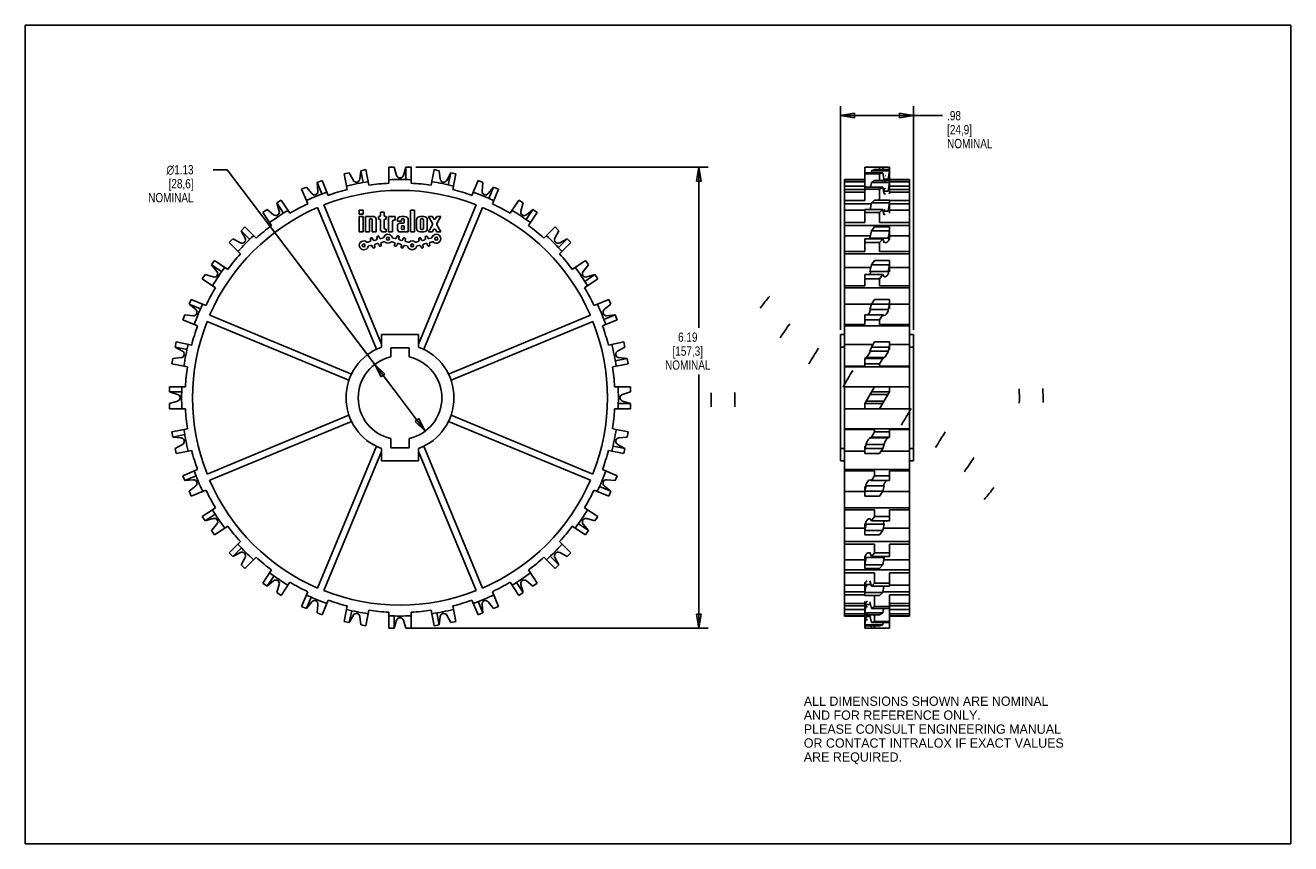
# Model space of a CAD drawing. Header units: inches. Extents: x 0 to 17, y 0 to 11.
import ezdxf

# ---------------------------------------------------------------- set-up
doc = ezdxf.new("R2010")
doc.units = ezdxf.units.IN
doc.header["$LTSCALE"] = 0.935
doc.header["$MEASUREMENT"] = 0
doc.layers.get('0').update_dxf_attribs({"linetype": 'CONTINUOUS'})
doc.layers.add('ALL_FEATURES', color=7, linetype='CONTINUOUS')
doc.layers.add('SURFACE', color=7, linetype='CONTINUOUS')
doc.styles.get("Standard").update_dxf_attribs({"font": 'txt', "width": 0.8})
doc.styles.add('TEXTSTYLE_1', font='gdt', dxfattribs={"width": 0.8})
doc.styles.add('TEXTSTYLE_2', font='bluprnt.ttf')
doc.dimstyles.new('DIMSTYLE_1', dxfattribs={"dimtxt": 0.125, "dimasz": 0.1875, "dimexe": 0.18, "dimexo": 0.0625, "dimgap": 0.09, "dimtad": 0, "dimtih": 1, "dimtoh": 1, "dimzin": 4, "dimdsep": 46, "dimtxsty": 'STANDARD', "dimblk": 'CLOSED', "dimblk1": 'CLOSED', "dimblk2": 'CLOSED', "dimcen": 0.09, "dimadec": 0, "dimazin": 0, "dimtp": 0.01, "dimtm": 0.01, "dimtfac": 1, "dimtofl": 0, "dimtmove": 0, "dimatfit": 3, "dimldrblk": 'CLOSED', "dimfxl": 1, "dimtolj": 1, "dimtzin": 4, "dimarcsym": 0})
doc.dimstyles.new('DIMSTYLE_2', dxfattribs={"dimtxt": 0.125, "dimasz": 0.1875, "dimexe": 0.18, "dimexo": 0.0625, "dimgap": 0.09, "dimtad": 0, "dimtih": 1, "dimtoh": 1, "dimzin": 4, "dimdsep": 46, "dimtxsty": 'STANDARD', "dimblk": 'CLOSED', "dimblk1": 'CLOSED', "dimblk2": 'CLOSED', "dimcen": 0.09, "dimadec": 0, "dimazin": 0, "dimtp": 0.01, "dimtm": 0.01, "dimtfac": 1, "dimtofl": 0, "dimtmove": 0, "dimatfit": 3, "dimldrblk": 'CLOSED', "dimfxl": 1, "dimtolj": 1, "dimtzin": 4, "dimarcsym": 0})

# ---------------------------------------------------------------- blocks, each defined once
blk = doc.blocks.new('_CLOSED')
at = {"color": 0, "linetype": 'BYBLOCK'}
for p, q in [((0, 0), (-1, 0.167)), ((-1, 0.167), (-1, -0.167)), ((-1, -0.167), (0, 0)), ((-1, 0), (0, 0))]:
    blk.add_line(p, q, dxfattribs=at)
blk = doc.blocks.new('*D0')
at = {"color": 3, "linetype": 'CONTINUOUS'}
for p, q in [((5.245, 9.091), (9.175, 9.091)), ((9.05, 9.091), (9.05, 6.933)), ((9.05, 2.897), (9.05, 6.308)), ((5.175, 2.897), (9.175, 2.897))]:
    blk.add_line(p, q, dxfattribs=at)
at = {"color": 3, "linetype": 'CONTINUOUS', "xscale": 0.1875, "yscale": 0.1875, "zscale": 0.1875}
for p, rotation in [((9.05, 9.091), 90), ((9.05, 2.897), 270)]:
    blk.add_blockref('_CLOSED', p, dxfattribs=dict(at, rotation=rotation))
at = {"color": 3, "linetype": 'CONTINUOUS', "insert": (8.9, 6.871), "char_height": 0.125, "width": 0.7, "attachment_point": 2, "line_spacing_factor": 0.9}
blk.add_mtext('6.19\\P[157,3]\\PNOMINAL', dxfattribs=at)
blk = doc.blocks.new('*D1')
at = {"color": 3, "linetype": 'CONTINUOUS'}
for p, q in [((10.953, 6.906), (10.953, 9.911)), ((11.933, 6.906), (11.933, 9.911)), ((10.953, 9.786), (11.443, 9.786)), ((11.933, 9.786), (11.443, 9.786)), ((11.443, 9.786), (12.321, 9.786))]:
    blk.add_line(p, q, dxfattribs=at)
at = {"color": 3, "linetype": 'CONTINUOUS', "xscale": 0.1875, "yscale": 0.1875, "zscale": 0.1875, "rotation": 180}
blk.add_blockref('_CLOSED', (10.953, 9.786), dxfattribs=at)
at = {"color": 3, "linetype": 'CONTINUOUS', "xscale": 0.1875, "yscale": 0.1875, "zscale": 0.1875}
blk.add_blockref('_CLOSED', (11.933, 9.786), dxfattribs=at)
at = {"color": 3, "linetype": 'CONTINUOUS', "insert": (12.384, 9.848), "char_height": 0.125, "width": 0.7, "attachment_point": 1, "line_spacing_factor": 0.9}
blk.add_mtext('.98\\P[24,9]\\PNOMINAL', dxfattribs=at)
blk = doc.blocks.new('*D2')
at = {"color": 3, "linetype": 'CONTINUOUS'}
for p, q in [((2.71, 9.058), (2.523, 9.058)), ((5.034, 5.994), (2.71, 9.058)), ((4.694, 6.442), (5.034, 5.994)), ((5.374, 5.546), (5.034, 5.994))]:
    blk.add_line(p, q, dxfattribs=at)
at = {"color": 3, "linetype": 'CONTINUOUS', "xscale": 0.1875, "yscale": 0.1875, "zscale": 0.1875}
for p, rotation in [((4.694, 6.442), 127.1773773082), ((5.374, 5.546), 307.1773773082)]:
    blk.add_blockref('_CLOSED', p, dxfattribs=dict(at, rotation=rotation))
at = {"color": 3, "linetype": 'CONTINUOUS', "insert": (2.26, 9.121), "char_height": 0.125, "width": 0.7, "attachment_point": 3, "line_spacing_factor": 0.9, "style": 'TEXTSTYLE_1'}
blk.add_mtext('{\\Fgdt;n}\\Ftxt;1.13\\P[28,6]\\PNOMINAL', dxfattribs=at)

msp = doc.modelspace()

# ---------------------------------------------------------------- linework, layer by layer
at = {"color": 7, "linetype": 'CONTINUOUS'}
for p, q in [((0, 0), (0, 11)), ((0, 11), (17, 11)), ((17, 0), (17, 11)), ((4.353, 9.016), (4.284, 9.002)), ((4.353, 9.016), (4.407, 8.916)), ((4.495, 8.934), (4.506, 9.046)), ((4.576, 9.06), (4.506, 9.046)), ((4.506, 9.046), (4.538, 8.886)), ((4.617, 8.85), (4.576, 9.06)), ((4.886, 9.091), (4.886, 8.877)), ((4.956, 9.091), (4.886, 9.091)), ((4.956, 9.091), (4.989, 8.983)), ((5.079, 8.983), (5.112, 9.091)), ((5.112, 9.091), (5.112, 8.927)), ((5.183, 9.091), (5.112, 9.091)), ((5.183, 8.877), (5.183, 9.091)), ((5.493, 9.06), (5.451, 8.85)), ((5.562, 9.046), (5.493, 9.06)), ((5.562, 9.046), (5.573, 8.934)), ((5.661, 8.916), (5.715, 9.016)), ((5.715, 9.016), (5.683, 8.855)), ((5.784, 9.002), (5.715, 9.016)), ((11.277, 8.839), (11.277, 9.091)), ((11.609, 9.091), (11.277, 9.091)), ((11.519, 9.016), (11.277, 9.016)), ((11.367, 9.046), (11.362, 9.016)), ((11.367, 9.046), (11.408, 9.06)), ((11.609, 9.046), (11.367, 9.046)), ((11.609, 9.06), (11.408, 9.06)), ((11.478, 9.091), (11.478, 9.06)), ((11.519, 9.016), (11.478, 9.002)), ((11.524, 9.06), (11.519, 9.091)), ((11.538, 8.916), (11.519, 9.016)), ((11.609, 9.046), (11.59, 8.934)), ((11.609, 9.091), (11.604, 9.06)), ((11.609, 8.733), (11.609, 9.091)), ((4.284, 9.002), (4.326, 8.793)), ((5.742, 8.793), (5.784, 9.002)), ((6.082, 8.912), (6, 8.714)), ((6.147, 8.885), (6.082, 8.912)), ((6.147, 8.885), (6.136, 8.772)), ((11.006, 3.06), (11.006, 8.928)), ((11.277, 8.928), (11.006, 8.928)), ((11.277, 8.924), (11.006, 8.924)), ((11.006, 8.897), (11.277, 8.897)), ((11.478, 9.002), (11.277, 9.002)), ((11.367, 8.885), (11.357, 8.825)), ((11.367, 8.885), (11.408, 8.912)), ((11.609, 8.885), (11.367, 8.885)), ((11.609, 8.912), (11.408, 8.912)), ((11.478, 9.002), (11.478, 8.912)), ((11.535, 8.934), (11.59, 8.934)), ((11.609, 8.885), (11.59, 8.772)), ((11.881, 8.928), (11.609, 8.928)), ((11.881, 8.924), (11.609, 8.924)), ((11.881, 8.897), (11.609, 8.897)), ((11.881, 3.06), (11.881, 8.928)), ((4.068, 8.714), (4.05, 8.758)), ((6.219, 8.738), (6.291, 8.825)), ((6.291, 8.825), (6.229, 8.674)), ((6.275, 8.601), (6.357, 8.798)), ((6.357, 8.798), (6.291, 8.825)), ((11.277, 8.839), (11.006, 8.839)), ((11.277, 8.793), (11.006, 8.793)), ((11.006, 8.758), (11.277, 8.758)), ((11.277, 8.644), (11.277, 8.825)), ((11.519, 8.825), (11.277, 8.825)), ((11.478, 8.798), (11.277, 8.798)), ((11.519, 8.825), (11.478, 8.798)), ((11.478, 8.798), (11.478, 8.651)), ((11.538, 8.738), (11.519, 8.825)), ((11.531, 8.772), (11.59, 8.772)), ((11.881, 8.839), (11.609, 8.839)), ((11.881, 8.793), (11.609, 8.793)), ((11.881, 8.758), (11.609, 8.758)), ((3.249, 8.525), (3.19, 8.486)), ((3.249, 8.525), (3.336, 8.454)), ((3.437, 8.651), (3.378, 8.612)), ((3.411, 8.504), (3.378, 8.612)), ((3.378, 8.612), (3.47, 8.476)), ((3.556, 8.474), (3.437, 8.651)), ((3.776, 8.644), (3.794, 8.601)), ((4.716, 6.645), (3.926, 8.551)), ((4.009, 8.585), (4.784, 6.715)), ((5.284, 6.715), (6.059, 8.585)), ((6.142, 8.551), (5.353, 6.645)), ((6.631, 8.651), (6.513, 8.474)), ((6.69, 8.612), (6.631, 8.651)), ((6.69, 8.612), (6.657, 8.504)), ((6.82, 8.525), (6.728, 8.389)), ((6.732, 8.454), (6.82, 8.525)), ((6.878, 8.486), (6.82, 8.525)), ((11.277, 8.644), (11.006, 8.644)), ((11.365, 8.601), (11.006, 8.601)), ((11.006, 8.513), (11.277, 8.513)), ((11.277, 8.348), (11.277, 8.525)), ((11.519, 8.525), (11.277, 8.525)), ((11.367, 8.612), (11.352, 8.525)), ((11.367, 8.612), (11.408, 8.651)), ((11.609, 8.612), (11.367, 8.612)), ((11.609, 8.651), (11.408, 8.651)), ((11.519, 8.525), (11.478, 8.486)), ((11.538, 8.454), (11.519, 8.525)), ((11.525, 8.504), (11.59, 8.504)), ((11.609, 8.612), (11.59, 8.504)), ((11.609, 8.476), (11.609, 8.651)), ((11.881, 8.644), (11.609, 8.644)), ((11.881, 8.601), (11.609, 8.601)), ((11.881, 8.513), (11.609, 8.513)), ((3.19, 8.486), (3.309, 8.309)), ((6.759, 8.309), (6.878, 8.486)), ((11.277, 8.348), (11.006, 8.348)), ((11.478, 8.486), (11.277, 8.486)), ((11.478, 8.486), (11.478, 8.348)), ((11.881, 8.348), (11.478, 8.348)), ((2.949, 8.289), (2.899, 8.239)), ((2.952, 8.139), (2.899, 8.239)), ((2.899, 8.239), (3.015, 8.123)), ((3.1, 8.137), (2.949, 8.289)), ((7.119, 8.289), (6.968, 8.137)), ((7.169, 8.239), (7.116, 8.139)), ((7.169, 8.239), (7.119, 8.289)), ((11.881, 8.309), (11.006, 8.309)), ((11.006, 8.171), (11.354, 8.171)), ((11.367, 8.239), (11.348, 8.139)), ((11.367, 8.239), (11.408, 8.289)), ((11.609, 8.239), (11.367, 8.239)), ((11.609, 8.289), (11.408, 8.289)), ((11.609, 8.239), (11.59, 8.139)), ((11.609, 8.123), (11.609, 8.289)), ((11.881, 8.171), (11.609, 8.171)), ((2.789, 8.128), (2.739, 8.079)), ((2.739, 8.079), (2.89, 7.927)), ((2.789, 8.128), (2.889, 8.075)), ((7.279, 8.128), (7.163, 8.012)), ((7.178, 7.927), (7.329, 8.079)), ((7.179, 8.075), (7.279, 8.128)), ((7.329, 8.079), (7.279, 8.128)), ((11.277, 7.961), (11.277, 8.128)), ((11.519, 8.128), (11.277, 8.128)), ((11.478, 8.079), (11.277, 8.079)), ((11.348, 8.139), (11.59, 8.139)), ((11.519, 8.128), (11.478, 8.079)), ((11.478, 8.079), (11.478, 7.961)), ((11.538, 8.075), (11.519, 8.128)), ((2.542, 7.838), (2.502, 7.779)), ((2.719, 7.719), (2.542, 7.838)), ((7.527, 7.838), (7.349, 7.719)), ((7.566, 7.779), (7.527, 7.838)), ((11.277, 7.961), (11.006, 7.961)), ((11.881, 7.927), (11.006, 7.927)), ((11.367, 7.779), (11.408, 7.838)), ((11.609, 7.838), (11.408, 7.838)), ((11.881, 7.961), (11.478, 7.961)), ((11.609, 7.688), (11.609, 7.838)), ((2.574, 7.692), (2.502, 7.779)), ((2.502, 7.779), (2.639, 7.688)), ((7.566, 7.779), (7.494, 7.692)), ((11.006, 7.745), (11.36, 7.745)), ((11.367, 7.779), (11.348, 7.692)), ((11.348, 7.692), (11.59, 7.692)), ((11.609, 7.779), (11.367, 7.779)), ((11.609, 7.779), (11.59, 7.692)), ((11.881, 7.745), (11.609, 7.745)), ((2.416, 7.649), (2.377, 7.591)), ((2.377, 7.591), (2.554, 7.472)), ((2.416, 7.649), (2.524, 7.617)), ((7.514, 7.472), (7.692, 7.591)), ((7.653, 7.649), (7.516, 7.558)), ((7.544, 7.617), (7.653, 7.649)), ((7.692, 7.591), (7.653, 7.649)), ((11.277, 7.498), (11.006, 7.498)), ((11.277, 7.498), (11.277, 7.649)), ((11.519, 7.649), (11.277, 7.649)), ((11.478, 7.591), (11.277, 7.591)), ((11.519, 7.649), (11.478, 7.591)), ((11.478, 7.591), (11.478, 7.498)), ((11.881, 7.498), (11.478, 7.498)), ((11.538, 7.617), (11.519, 7.649)), ((2.23, 7.316), (2.203, 7.251)), ((2.427, 7.234), (2.23, 7.316)), ((7.839, 7.316), (7.641, 7.234)), ((7.866, 7.251), (7.839, 7.316)), ((11.881, 7.472), (11.006, 7.472)), ((11.367, 7.251), (11.408, 7.316)), ((11.609, 7.316), (11.408, 7.316)), ((11.609, 7.188), (11.609, 7.316)), ((2.29, 7.179), (2.203, 7.251)), ((2.203, 7.251), (2.354, 7.188)), ((7.866, 7.251), (7.778, 7.179)), ((11.006, 7.252), (11.368, 7.252)), ((11.367, 7.251), (11.348, 7.179)), ((11.348, 7.179), (11.59, 7.179)), ((11.609, 7.251), (11.367, 7.251)), ((11.609, 7.251), (11.59, 7.179)), ((11.881, 7.252), (11.609, 7.252)), ((2.143, 7.107), (2.116, 7.042)), ((2.116, 7.042), (2.314, 6.96)), ((2.143, 7.107), (2.256, 7.096)), ((4.348, 6.229), (2.442, 7.019)), ((2.477, 7.102), (4.383, 6.312)), ((5.685, 6.312), (7.591, 7.102)), ((7.626, 7.019), (5.72, 6.229)), ((7.755, 6.96), (7.952, 7.042)), ((7.925, 7.107), (7.774, 7.044)), ((7.813, 7.096), (7.925, 7.107)), ((7.952, 7.042), (7.925, 7.107)), ((11.277, 6.978), (11.006, 6.978)), ((11.277, 6.978), (11.277, 7.107)), ((11.519, 7.107), (11.277, 7.107)), ((11.478, 7.042), (11.277, 7.042)), ((11.519, 7.107), (11.478, 7.042)), ((11.478, 7.042), (11.478, 6.978)), ((11.881, 6.978), (11.478, 6.978)), ((11.538, 7.096), (11.519, 7.107)), ((11.539, 7.096), (11.538, 7.096)), ((4.784, 6.844), (4.784, 6.674)), ((5.284, 6.844), (4.784, 6.844)), ((5.284, 6.674), (5.284, 6.844)), ((10.953, 5.144), (10.953, 6.844)), ((11.006, 6.844), (10.953, 6.844)), ((11.881, 6.96), (11.006, 6.96)), ((11.933, 6.844), (11.881, 6.844)), ((11.933, 5.144), (11.933, 6.844)), ((2.026, 6.744), (2.012, 6.674)), ((2.111, 6.621), (2.012, 6.674)), ((2.012, 6.674), (2.173, 6.642)), ((2.235, 6.702), (2.026, 6.744)), ((8.043, 6.744), (7.833, 6.702)), ((8.056, 6.674), (7.957, 6.621)), ((8.056, 6.674), (8.043, 6.744)), ((11.006, 6.674), (10.953, 6.674)), ((11.006, 6.711), (11.389, 6.711)), ((11.367, 6.674), (11.348, 6.621)), ((11.367, 6.674), (11.408, 6.744)), ((11.609, 6.674), (11.367, 6.674)), ((11.609, 6.744), (11.408, 6.744)), ((11.609, 6.674), (11.59, 6.621)), ((11.609, 6.642), (11.609, 6.744)), ((11.881, 6.711), (11.609, 6.711)), ((11.933, 6.674), (11.881, 6.674)), ((1.981, 6.521), (1.968, 6.452)), ((1.981, 6.521), (2.094, 6.533)), ((8.087, 6.521), (7.926, 6.489)), ((7.974, 6.533), (8.087, 6.521)), ((8.101, 6.452), (8.087, 6.521)), ((11.296, 6.533), (11.277, 6.521)), ((11.277, 6.42), (11.277, 6.521)), ((11.519, 6.521), (11.277, 6.521)), ((11.296, 6.533), (11.538, 6.533)), ((11.348, 6.621), (11.59, 6.621)), ((11.519, 6.521), (11.478, 6.452)), ((11.538, 6.533), (11.519, 6.521)), ((1.968, 6.452), (2.177, 6.411)), ((7.891, 6.411), (8.101, 6.452)), ((11.277, 6.42), (11.006, 6.42)), ((11.881, 6.411), (11.006, 6.411)), ((11.478, 6.452), (11.277, 6.452)), ((11.478, 6.452), (11.478, 6.42)), ((11.881, 6.42), (11.478, 6.42)), ((1.937, 6.142), (1.937, 6.072)), ((2.151, 6.142), (1.937, 6.142)), ((8.131, 6.142), (7.917, 6.142)), ((8.131, 6.072), (8.131, 6.142)), ((11.006, 6.142), (11.881, 6.142)), ((11.277, 5.916), (11.408, 6.142)), ((11.609, 6.072), (11.609, 6.142)), ((2.045, 6.039), (1.937, 6.072)), ((1.937, 6.072), (2.101, 6.072)), ((8.131, 6.072), (8.023, 6.039)), ((11.348, 6.039), (11.59, 6.039)), ((11.609, 6.072), (11.367, 6.072)), ((11.609, 6.072), (11.478, 5.845)), ((1.937, 5.916), (2.045, 5.949)), ((1.937, 5.916), (1.937, 5.845)), ((1.937, 5.845), (2.151, 5.845)), ((7.917, 5.845), (8.131, 5.845)), ((8.131, 5.916), (7.967, 5.916)), ((8.023, 5.949), (8.131, 5.916)), ((8.131, 5.845), (8.131, 5.916)), ((11.881, 5.845), (11.006, 5.845)), ((11.277, 5.845), (11.277, 5.916)), ((11.519, 5.916), (11.277, 5.916)), ((11.296, 5.949), (11.538, 5.949)), ((2.442, 4.969), (4.348, 5.758)), ((4.383, 5.675), (2.477, 4.886)), ((7.591, 4.886), (5.685, 5.675)), ((5.72, 5.758), (7.626, 4.969)), ((2.177, 5.577), (1.968, 5.535)), ((1.968, 5.535), (1.981, 5.466)), ((1.981, 5.466), (2.142, 5.498)), ((2.094, 5.455), (1.981, 5.466)), ((8.101, 5.535), (7.891, 5.577)), ((8.087, 5.466), (7.974, 5.455)), ((8.087, 5.466), (8.101, 5.535)), ((11.881, 5.577), (11.006, 5.577)), ((11.006, 5.568), (11.408, 5.568)), ((11.367, 5.466), (11.348, 5.455)), ((11.348, 5.455), (11.59, 5.455)), ((11.367, 5.466), (11.408, 5.535)), ((11.609, 5.466), (11.367, 5.466)), ((11.408, 5.535), (11.408, 5.568)), ((11.609, 5.535), (11.408, 5.535)), ((11.609, 5.466), (11.59, 5.455)), ((11.881, 5.568), (11.609, 5.568)), ((11.609, 5.466), (11.609, 5.568)), ((2.012, 5.313), (2.111, 5.367)), ((2.012, 5.313), (2.026, 5.244)), ((2.026, 5.244), (2.235, 5.286)), ((3.926, 3.436), (4.716, 5.342)), ((4.784, 5.273), (4.009, 3.402)), ((4.784, 5.313), (4.784, 5.144)), ((5.284, 5.144), (5.284, 5.313)), ((6.059, 3.402), (5.284, 5.273)), ((5.353, 5.342), (6.142, 3.436)), ((7.833, 5.286), (8.043, 5.244)), ((8.056, 5.313), (7.896, 5.345)), ((7.957, 5.367), (8.056, 5.313)), ((8.043, 5.244), (8.056, 5.313)), ((11.006, 5.313), (10.953, 5.313)), ((11.277, 5.276), (11.006, 5.276)), ((11.296, 5.367), (11.277, 5.313)), ((11.277, 5.244), (11.277, 5.345)), ((11.519, 5.313), (11.277, 5.313)), ((11.296, 5.367), (11.538, 5.367)), ((11.519, 5.313), (11.478, 5.244)), ((11.881, 5.276), (11.497, 5.276)), ((11.538, 5.367), (11.519, 5.313)), ((11.933, 5.313), (11.881, 5.313)), ((4.784, 5.144), (5.284, 5.144)), ((11.006, 5.144), (10.953, 5.144)), ((11.478, 5.244), (11.277, 5.244)), ((11.933, 5.144), (11.881, 5.144)), ((2.314, 5.028), (2.116, 4.946)), ((2.116, 4.946), (2.143, 4.881)), ((2.143, 4.881), (2.295, 4.943)), ((7.952, 4.946), (7.755, 5.028)), ((7.925, 4.881), (7.952, 4.946)), ((11.881, 5.028), (11.006, 5.028)), ((11.006, 5.01), (11.408, 5.01)), ((11.367, 4.881), (11.408, 4.946)), ((11.408, 4.946), (11.408, 5.01)), ((11.609, 4.946), (11.408, 4.946)), ((11.881, 5.01), (11.609, 5.01)), ((11.609, 4.881), (11.609, 5.01)), ((2.256, 4.891), (2.143, 4.881)), ((2.203, 4.737), (2.29, 4.808)), ((7.866, 4.737), (7.714, 4.799)), ((7.778, 4.808), (7.866, 4.737)), ((7.925, 4.881), (7.813, 4.891)), ((11.296, 4.808), (11.277, 4.737)), ((11.277, 4.671), (11.277, 4.799)), ((11.296, 4.808), (11.538, 4.808)), ((11.348, 4.891), (11.347, 4.892)), ((11.367, 4.881), (11.348, 4.891)), ((11.609, 4.881), (11.367, 4.881)), ((11.538, 4.808), (11.519, 4.737)), ((2.203, 4.737), (2.23, 4.671)), ((2.23, 4.671), (2.427, 4.753)), ((7.641, 4.753), (7.839, 4.671)), ((7.839, 4.671), (7.866, 4.737)), ((11.277, 4.735), (11.006, 4.735)), ((11.519, 4.737), (11.277, 4.737)), ((11.478, 4.671), (11.277, 4.671)), ((11.519, 4.737), (11.478, 4.671)), ((11.881, 4.735), (11.518, 4.735)), ((2.554, 4.515), (2.377, 4.397)), ((2.416, 4.338), (2.552, 4.429)), ((7.692, 4.397), (7.514, 4.515)), ((11.881, 4.515), (11.006, 4.515)), ((11.006, 4.489), (11.408, 4.489)), ((11.408, 4.397), (11.408, 4.489)), ((11.881, 4.489), (11.609, 4.489)), ((11.609, 4.338), (11.609, 4.489)), ((2.377, 4.397), (2.416, 4.338)), ((2.524, 4.371), (2.416, 4.338)), ((2.502, 4.208), (2.574, 4.296)), ((2.542, 4.15), (2.719, 4.268)), ((7.349, 4.268), (7.527, 4.15)), ((7.566, 4.208), (7.43, 4.299)), ((7.494, 4.296), (7.566, 4.208)), ((7.653, 4.338), (7.544, 4.371)), ((7.653, 4.338), (7.692, 4.397)), ((11.277, 4.15), (11.277, 4.299)), ((11.296, 4.296), (11.277, 4.208)), ((11.296, 4.296), (11.538, 4.296)), ((11.367, 4.338), (11.348, 4.371)), ((11.367, 4.338), (11.408, 4.397)), ((11.609, 4.338), (11.367, 4.338)), ((11.609, 4.397), (11.408, 4.397)), ((11.538, 4.296), (11.519, 4.208)), ((2.502, 4.208), (2.542, 4.15)), ((7.527, 4.15), (7.566, 4.208)), ((11.277, 4.242), (11.006, 4.242)), ((11.519, 4.208), (11.277, 4.208)), ((11.478, 4.15), (11.277, 4.15)), ((11.519, 4.208), (11.478, 4.15)), ((11.881, 4.242), (11.526, 4.242)), ((2.89, 4.06), (2.739, 3.909)), ((2.789, 3.859), (2.905, 3.975)), ((2.889, 3.912), (2.789, 3.859)), ((7.329, 3.909), (7.178, 4.06)), ((7.279, 3.859), (7.179, 3.912)), ((11.881, 4.06), (11.006, 4.06)), ((11.006, 4.027), (11.408, 4.027)), ((11.367, 3.859), (11.348, 3.912)), ((11.408, 3.909), (11.408, 4.027)), ((11.881, 4.027), (11.609, 4.027)), ((11.609, 3.859), (11.609, 4.027)), ((2.739, 3.909), (2.789, 3.859)), ((2.899, 3.749), (2.952, 3.848)), ((2.899, 3.749), (2.949, 3.699)), ((2.949, 3.699), (3.1, 3.85)), ((6.968, 3.85), (7.119, 3.699)), ((7.169, 3.749), (7.053, 3.865)), ((7.116, 3.848), (7.169, 3.749)), ((7.119, 3.699), (7.169, 3.749)), ((7.279, 3.859), (7.329, 3.909)), ((11.277, 3.817), (11.006, 3.817)), ((11.277, 3.699), (11.277, 3.865)), ((11.296, 3.848), (11.277, 3.749)), ((11.519, 3.749), (11.277, 3.749)), ((11.296, 3.848), (11.538, 3.848)), ((11.367, 3.859), (11.408, 3.909)), ((11.609, 3.859), (11.367, 3.859)), ((11.609, 3.909), (11.408, 3.909)), ((11.519, 3.749), (11.478, 3.699)), ((11.538, 3.848), (11.519, 3.749)), ((11.881, 3.817), (11.532, 3.817)), ((3.309, 3.679), (3.19, 3.501)), ((3.249, 3.462), (3.34, 3.598)), ((6.878, 3.501), (6.759, 3.679)), ((11.881, 3.679), (11.006, 3.679)), ((11.006, 3.64), (11.408, 3.64)), ((11.478, 3.699), (11.277, 3.699)), ((11.408, 3.501), (11.408, 3.64)), ((11.881, 3.64), (11.609, 3.64)), ((11.609, 3.462), (11.609, 3.64)), ((3.19, 3.501), (3.249, 3.462)), ((3.336, 3.534), (3.249, 3.462)), ((3.378, 3.375), (3.411, 3.484)), ((3.437, 3.336), (3.556, 3.514)), ((6.513, 3.514), (6.631, 3.336)), ((6.69, 3.375), (6.599, 3.512)), ((6.657, 3.484), (6.69, 3.375)), ((6.82, 3.462), (6.732, 3.534)), ((6.82, 3.462), (6.878, 3.501)), ((11.277, 3.475), (11.006, 3.475)), ((11.277, 3.336), (11.277, 3.512)), ((11.296, 3.484), (11.277, 3.375)), ((11.296, 3.484), (11.361, 3.484)), ((11.367, 3.462), (11.348, 3.534)), ((11.367, 3.462), (11.408, 3.501)), ((11.609, 3.462), (11.367, 3.462)), ((11.609, 3.501), (11.408, 3.501)), ((11.534, 3.462), (11.519, 3.375)), ((11.881, 3.475), (11.609, 3.475)), ((3.378, 3.375), (3.437, 3.336)), ((3.794, 3.387), (3.712, 3.189)), ((3.777, 3.162), (3.84, 3.314)), ((3.849, 3.25), (3.777, 3.162)), ((3.986, 3.076), (4.068, 3.273)), ((6, 3.273), (6.082, 3.076)), ((6.147, 3.103), (6.085, 3.254)), ((6.291, 3.162), (6.219, 3.25)), ((6.357, 3.189), (6.275, 3.387)), ((6.631, 3.336), (6.69, 3.375)), ((11.277, 3.387), (11.006, 3.387)), ((11.006, 3.343), (11.277, 3.343)), ((11.519, 3.375), (11.277, 3.375)), ((11.478, 3.336), (11.277, 3.336)), ((11.277, 2.897), (11.277, 3.254)), ((11.367, 3.162), (11.348, 3.25)), ((11.408, 3.189), (11.408, 3.336)), ((11.519, 3.375), (11.478, 3.336)), ((11.881, 3.387), (11.521, 3.387)), ((11.881, 3.343), (11.609, 3.343)), ((11.609, 3.162), (11.609, 3.343)), ((3.712, 3.189), (3.777, 3.162)), ((3.921, 3.103), (3.932, 3.215)), ((3.921, 3.103), (3.986, 3.076)), ((4.326, 3.195), (4.284, 2.985)), ((4.353, 2.971), (4.385, 3.132)), ((4.407, 3.071), (4.353, 2.971)), ((4.576, 2.927), (4.617, 3.137)), ((4.886, 3.111), (4.886, 2.897)), ((4.956, 2.897), (4.956, 3.061)), ((5.183, 2.897), (5.183, 3.111)), ((5.451, 3.137), (5.493, 2.927)), ((5.562, 2.941), (5.53, 3.102)), ((5.715, 2.971), (5.661, 3.071)), ((5.784, 2.985), (5.742, 3.195)), ((6.082, 3.076), (6.147, 3.103)), ((6.136, 3.215), (6.147, 3.103)), ((6.291, 3.162), (6.357, 3.189)), ((11.277, 3.23), (11.006, 3.23)), ((11.277, 3.195), (11.006, 3.195)), ((11.006, 3.149), (11.277, 3.149)), ((11.277, 3.091), (11.006, 3.091)), ((11.006, 3.063), (11.277, 3.063)), ((11.296, 3.215), (11.277, 3.103)), ((11.519, 3.103), (11.277, 3.103)), ((11.478, 3.076), (11.277, 3.076)), ((11.296, 3.215), (11.356, 3.215)), ((11.367, 2.971), (11.348, 3.071)), ((11.367, 3.162), (11.408, 3.189)), ((11.609, 3.162), (11.367, 3.162)), ((11.609, 3.189), (11.408, 3.189)), ((11.408, 2.985), (11.408, 3.076)), ((11.519, 3.103), (11.478, 3.076)), ((11.529, 3.162), (11.519, 3.103)), ((11.881, 3.23), (11.609, 3.23)), ((11.881, 3.195), (11.609, 3.195)), ((11.881, 3.149), (11.609, 3.149)), ((11.609, 2.897), (11.609, 3.149)), ((11.881, 3.091), (11.609, 3.091)), ((11.881, 3.063), (11.609, 3.063)), ((4.284, 2.985), (4.353, 2.971)), ((4.506, 2.941), (4.495, 3.054)), ((4.506, 2.941), (4.576, 2.927)), ((4.886, 2.897), (4.956, 2.897)), ((4.989, 3.005), (4.956, 2.897)), ((5.112, 2.897), (5.079, 3.005)), ((5.112, 2.897), (5.183, 2.897)), ((5.493, 2.927), (5.562, 2.941)), ((5.573, 3.054), (5.562, 2.941)), ((5.715, 2.971), (5.784, 2.985)), ((11.277, 3.06), (11.006, 3.06)), ((11.296, 3.054), (11.277, 2.941)), ((11.519, 2.941), (11.277, 2.941)), ((11.478, 2.927), (11.277, 2.927)), ((11.282, 2.927), (11.277, 2.897)), ((11.277, 2.897), (11.609, 2.897)), ((11.296, 3.054), (11.351, 3.054)), ((11.367, 2.897), (11.362, 2.927)), ((11.367, 2.971), (11.408, 2.985)), ((11.609, 2.971), (11.367, 2.971)), ((11.609, 2.985), (11.408, 2.985)), ((11.408, 2.897), (11.408, 2.927)), ((11.519, 2.941), (11.478, 2.927)), ((11.524, 2.971), (11.519, 2.941)), ((11.881, 3.06), (11.609, 3.06)), ((0, 0), (17, 0))]:
    msp.add_line(p, q, dxfattribs=at)
for centre, radius, start, end in [((5.034, 5.994), 2.934, 98.3488, 104.1512), ((4.448, 8.939), 0.047, 208.25, 354.25), ((5.034, 5.994), 2.887, 92.9485, 98.3015), ((5.034, 5.994), 2.934, 87.0988, 92.9012), ((5.034, 8.996), 0.047, 197, 343), ((5.034, 5.994), 2.887, 81.6985, 87.0515), ((5.034, 5.994), 2.934, 75.8488, 81.6512), ((5.62, 8.939), 0.047, 185.75, 331.75), ((5.034, 5.994), 2.787, 68.4252, 111.5748), ((5.034, 5.994), 2.887, 104.1985, 109.5515), ((5.034, 5.994), 2.887, 70.4485, 75.8015), ((5.034, 5.994), 2.934, 64.5988, 70.4012), ((6.183, 8.768), 0.047, 174.5, 320.5), ((5.034, 5.994), 2.787, 113.4252, 156.5748), ((5.034, 5.994), 2.934, 120.8488, 126.6512), ((3.366, 8.49), 0.047, 230.75, 16.75), ((5.034, 5.994), 2.887, 115.4485, 120.8015), ((5.034, 5.994), 2.787, 23.4252, 66.5748), ((5.034, 5.994), 2.887, 59.1985, 64.5515), ((5.034, 5.994), 2.934, 53.3488, 59.1512), ((6.702, 8.49), 0.047, 163.25, 309.25), ((5.034, 5.994), 2.934, 132.0988, 137.9012), ((5.034, 5.994), 2.887, 126.6985, 132.0515), ((5.034, 5.994), 2.887, 47.9485, 53.3015), ((5.034, 5.994), 2.934, 42.0988, 47.9012), ((2.911, 8.117), 0.047, 242, 28), ((7.157, 8.117), 0.047, 152, 298), ((5.034, 5.994), 2.887, 137.9485, 143.3015), ((5.034, 5.994), 2.887, 36.6985, 42.0515), ((5.034, 5.994), 2.934, 143.3488, 149.1512), ((2.538, 7.662), 0.047, 253.25, 39.25), ((5.034, 5.994), 2.934, 30.8488, 36.6512), ((7.531, 7.662), 0.047, 140.75, 286.75), ((5.034, 5.994), 2.887, 149.1985, 154.5515), ((5.034, 5.994), 2.887, 25.4485, 30.8015), ((2.26, 7.143), 0.047, 264.5, 50.5), ((5.034, 5.994), 2.934, 154.5988, 160.4012), ((5.034, 5.994), 2.934, 19.5988, 25.4012), ((7.808, 7.143), 0.047, 129.5, 275.5), ((5.034, 5.994), 2.787, 158.4252, 201.5748), ((5.034, 5.994), 2.787, 338.4252, 21.5748), ((5.034, 5.994), 2.887, 160.4485, 165.8015), ((5.034, 5.994), 2.887, 14.1985, 19.5515), ((5.034, 5.994), 2.934, 165.8488, 171.6512), ((5.034, 5.994), 0.725, 110.1713, 249.8287), ((5.034, 5.994), 0.725, 290.1713, 69.8287), ((5.034, 5.994), 2.934, 8.3488, 14.1512), ((2.089, 6.58), 0.047, 275.75, 61.75), ((7.979, 6.58), 0.047, 118.25, 264.25), ((5.034, 5.994), 2.887, 171.6985, 177.0515), ((5.034, 5.994), 2.887, 2.9485, 8.3015), ((5.034, 5.994), 2.934, 177.0988, 182.9012), ((5.034, 5.994), 2.934, 357.0988, 2.9012), ((2.032, 5.994), 0.047, 287, 73), ((8.037, 5.994), 0.047, 107, 253), ((5.034, 5.994), 2.887, 182.9485, 188.3015), ((5.034, 5.994), 2.887, 351.6985, 357.0515), ((2.089, 5.408), 0.047, 298.25, 84.25), ((5.034, 5.994), 2.934, 188.3488, 194.1512), ((5.034, 5.994), 2.934, 345.8488, 351.6512), ((7.979, 5.408), 0.047, 95.75, 241.75), ((5.034, 5.994), 2.887, 194.1985, 199.5515), ((5.034, 5.994), 2.887, 340.4485, 345.8015), ((5.034, 5.994), 2.934, 199.5988, 205.4012), ((5.034, 5.994), 2.934, 334.5988, 340.4012), ((2.26, 4.845), 0.047, 309.5, 95.5), ((5.034, 5.994), 2.787, 203.4252, 246.5748), ((5.034, 5.994), 2.787, 293.4252, 336.5748), ((7.808, 4.845), 0.047, 84.5, 230.5), ((5.034, 5.994), 2.887, 205.4485, 210.8015), ((5.034, 5.994), 2.887, 329.1985, 334.5515), ((5.034, 5.994), 2.934, 210.8488, 216.6512), ((5.034, 5.994), 2.934, 323.3488, 329.1512), ((2.538, 4.326), 0.047, 320.75, 106.75), ((5.034, 5.994), 2.887, 216.6985, 222.0515), ((5.034, 5.994), 2.887, 317.9485, 323.3015), ((7.531, 4.326), 0.047, 73.25, 219.25), ((5.034, 5.994), 2.934, 222.0988, 227.9012), ((2.911, 3.871), 0.047, 332, 118), ((5.034, 5.994), 2.934, 312.0988, 317.9012), ((7.157, 3.871), 0.047, 62, 208), ((5.034, 5.994), 2.887, 227.9485, 233.3015), ((5.034, 5.994), 2.887, 306.6985, 312.0515), ((5.034, 5.994), 2.934, 233.3488, 239.1512), ((5.034, 5.994), 2.934, 300.8488, 306.6512), ((3.366, 3.497), 0.047, 343.25, 129.25), ((5.034, 5.994), 2.887, 239.1985, 244.5515), ((5.034, 5.994), 2.787, 248.4252, 291.5748), ((5.034, 5.994), 2.887, 295.4485, 300.8015), ((6.702, 3.497), 0.047, 50.75, 196.75), ((5.034, 5.994), 2.934, 244.5988, 250.4012), ((3.885, 3.22), 0.047, 354.5, 140.5), ((5.034, 5.994), 2.887, 250.4485, 255.8015), ((5.034, 5.994), 2.887, 284.1985, 289.5515), ((5.034, 5.994), 2.934, 289.5988, 295.4012), ((6.183, 3.22), 0.047, 39.5, 185.5), ((5.034, 5.994), 2.934, 255.8488, 261.6512), ((4.448, 3.049), 0.047, 5.75, 151.75), ((5.034, 5.994), 2.887, 261.6985, 267.0515), ((5.034, 5.994), 2.934, 267.0988, 272.9012), ((5.034, 5.994), 2.887, 272.9485, 278.3015), ((5.034, 5.994), 2.934, 278.3488, 284.1512), ((5.62, 3.049), 0.047, 28.25, 174.25), ((5.034, 2.991), 0.047, 17, 163)]:
    msp.add_arc(centre, radius, start, end, dxfattribs=at)
at = {"color": 7, "linetype": 'CONTINUOUS', "extrusion": (0, 0, -1)}
for centre, major_axis, ratio, start_param, end_param in [((11.564, 8.939), (0, 0.0461), 0.62136, -2.844887, -2.336934), ((11.564, 8.939), (0, 0.0461), 0.62136, -0.411839, -0.296706), ((11.564, 8.768), (0, 0.0434), 0.749731, -2.844887, -1.177977), ((11.564, 8.768), (0, 0.0434), 0.749731, -1.177977, -0.296706), ((11.564, 8.49), (0, 0.0391), 0.963648, -2.844887, -0.981509), ((11.564, 8.49), (0, 0.0391), 0.963648, -0.981509, -0.296706), ((11.322, 8.117), (0.0271, 0.0332), 0.774597, 0.296706, 0.536667), ((11.564, 8.117), (-0.0271, -0.0332), 0.774597, -0.78518, -0.296706), ((11.564, 8.117), (-0.0271, -0.0332), 0.774597, -2.844887, -0.78518), ((11.322, 7.662), (0.0271, 0.0391), 0.54884, 0.296706, 1.249448), ((11.564, 7.662), (-0.0271, -0.0391), 0.54884, -2.844887, -0.588925), ((11.564, 7.662), (-0.0271, -0.0391), 0.54884, -0.588925, -0.296706), ((11.322, 7.143), (0.0271, 0.0434), 0.351265, 0.296706, 2.049315), ((11.564, 7.143), (-0.0271, -0.0434), 0.351265, -2.844887, -0.392662), ((11.322, 6.58), (0.0271, 0.0461), 0.171417, 0.296706, 2.844887), ((11.564, 6.58), (-0.0271, -0.0461), 0.171417, -2.844887, -0.296706)]:
    msp.add_ellipse(centre, major_axis=major_axis, ratio=ratio, start_param=start_param, end_param=end_param, dxfattribs=at)
at = {"color": 7, "linetype": 'CONTINUOUS'}
for centre, major_axis, ratio, start_param, end_param in [((11.564, 5.994), (1.694, 2.075), 0.774597, 1.544208, 1.621431), ((11.564, 5.994), (1.694, 2.44), 0.54884, 1.544208, 1.621431), ((11.564, 5.994), (1.694, 2.711), 0.351265, 1.544208, 1.621431), ((11.564, 5.994), (1.694, 2.878), 0.171417, 1.544208, 1.621431), ((11.564, 5.994), (0, 2.44), 0.963648, 1.544208, 1.621431), ((11.564, 5.994), (0, 2.711), 0.749731, 1.544208, 1.61559), ((11.322, 5.994), (0, 2.711), 0.749731, -1.597384, -1.526003), ((11.322, 5.994), (0, 2.44), 0.963648, -1.597384, -1.520161), ((11.322, 5.994), (1.694, 2.878), 0.171417, -1.597384, -1.520161), ((11.322, 5.408), (0.0271, 0.0461), 0.171417, 0.296706, 2.844887), ((11.564, 5.408), (-0.0271, -0.0461), 0.171417, -2.844887, -0.296706), ((11.322, 5.994), (1.694, 2.711), 0.351265, -1.597384, -1.520161), ((11.322, 5.994), (1.694, 2.44), 0.54884, -1.597384, -1.520161), ((11.322, 4.845), (0.0271, 0.0434), 0.351265, 0.392662, 2.844887), ((11.564, 4.845), (-0.0271, -0.0434), 0.351265, -2.049315, -0.296706), ((11.322, 5.994), (1.694, 2.075), 0.774597, -1.597384, -1.520161), ((11.322, 4.326), (0.0271, 0.0391), 0.54884, 0.588925, 2.844887), ((11.322, 4.326), (0.0271, 0.0391), 0.54884, 0.296706, 0.588925), ((11.564, 4.326), (-0.0271, -0.0391), 0.54884, -1.249448, -0.296706), ((11.322, 3.871), (0.0271, 0.0332), 0.774597, 0.296706, 0.78518), ((11.322, 3.871), (0.0271, 0.0332), 0.774597, 0.78518, 2.844887), ((11.564, 3.871), (-0.0271, -0.0332), 0.774597, -0.536667, -0.296706), ((11.322, 3.497), (0, 0.0391), 0.963648, 0.981509, 2.844887), ((11.322, 3.497), (0, 0.0391), 0.963648, 0.296706, 0.981509), ((11.322, 3.22), (0, 0.0434), 0.749731, 1.177977, 2.844887), ((11.322, 3.22), (0, 0.0434), 0.749731, 0.296706, 1.177977), ((11.322, 3.049), (0, 0.0461), 0.62136, 0.296706, 0.411839), ((11.322, 3.049), (0, 0.0461), 0.62136, 2.336934, 2.844887)]:
    msp.add_ellipse(centre, major_axis=major_axis, ratio=ratio, start_param=start_param, end_param=end_param, dxfattribs=at)
at = {"layer": 'ALL_FEATURES', "color": 7, "linetype": 'CONTINUOUS'}
for p, q in [((4.487, 8.515), (4.487, 8.462)), ((4.539, 8.515), (4.487, 8.515)), ((4.539, 8.462), (4.539, 8.515)), ((5.174, 8.515), (5.174, 8.222)), ((5.227, 8.515), (5.174, 8.515)), ((5.227, 8.222), (5.227, 8.515)), ((4.487, 8.462), (4.539, 8.462)), ((4.487, 8.432), (4.487, 8.222)), ((4.539, 8.432), (4.487, 8.432)), ((4.539, 8.222), (4.539, 8.432)), ((4.569, 8.432), (4.569, 8.222)), ((4.622, 8.432), (4.569, 8.432)), ((4.622, 8.222), (4.622, 8.384)), ((4.637, 8.399), (4.646, 8.399)), ((4.674, 8.432), (4.65, 8.432)), ((4.661, 8.384), (4.661, 8.222)), ((4.713, 8.222), (4.713, 8.393)), ((4.743, 8.432), (4.743, 8.393)), ((4.755, 8.432), (4.743, 8.432)), ((4.743, 8.393), (4.755, 8.393)), ((4.77, 8.489), (4.77, 8.447)), ((4.822, 8.489), (4.77, 8.489)), ((4.77, 8.378), (4.77, 8.261)), ((4.822, 8.447), (4.822, 8.489)), ((4.822, 8.277), (4.822, 8.378)), ((4.848, 8.432), (4.837, 8.432)), ((4.837, 8.393), (4.848, 8.393)), ((4.848, 8.393), (4.848, 8.432)), ((4.878, 8.432), (4.878, 8.222)), ((4.92, 8.432), (4.878, 8.432)), ((4.931, 8.222), (4.931, 8.365)), ((4.946, 8.38), (4.97, 8.38)), ((4.97, 8.432), (4.948, 8.432)), ((4.97, 8.38), (4.97, 8.432)), ((5, 8.388), (5, 8.369)), ((5, 8.369), (5.053, 8.369)), ((5.077, 8.339), (5.03, 8.339)), ((5.053, 8.369), (5.053, 8.384)), ((5.068, 8.399), (5.077, 8.399)), ((5.092, 8.384), (5.092, 8.354)), ((5.144, 8.222), (5.144, 8.388)), ((5.257, 8.388), (5.257, 8.266)), ((5.309, 8.27), (5.309, 8.384)), ((5.324, 8.399), (5.333, 8.399)), ((5.348, 8.384), (5.348, 8.27)), ((5.401, 8.266), (5.401, 8.388)), ((5.416, 8.432), (5.469, 8.335)), ((5.469, 8.432), (5.416, 8.432)), ((5.486, 8.401), (5.469, 8.432)), ((5.529, 8.432), (5.512, 8.401)), ((5.529, 8.335), (5.581, 8.432)), ((5.581, 8.432), (5.529, 8.432)), ((4.487, 8.222), (4.539, 8.222)), ((4.569, 8.222), (4.622, 8.222)), ((4.661, 8.222), (4.713, 8.222)), ((4.809, 8.222), (4.848, 8.222)), ((4.848, 8.262), (4.837, 8.262)), ((4.848, 8.222), (4.848, 8.262)), ((4.878, 8.222), (4.931, 8.222)), ((5, 8.309), (5, 8.261)), ((5.039, 8.222), (5.075, 8.222)), ((5.053, 8.27), (5.053, 8.291)), ((5.068, 8.306), (5.077, 8.306)), ((5.077, 8.255), (5.068, 8.255)), ((5.092, 8.291), (5.092, 8.27)), ((5.103, 8.222), (5.144, 8.222)), ((5.174, 8.222), (5.227, 8.222)), ((5.333, 8.255), (5.324, 8.255)), ((5.469, 8.32), (5.416, 8.222)), ((5.416, 8.222), (5.469, 8.222)), ((5.469, 8.222), (5.486, 8.254)), ((5.512, 8.254), (5.529, 8.222)), ((5.581, 8.222), (5.529, 8.32)), ((5.529, 8.222), (5.581, 8.222)), ((4.63, 8.093), (4.6, 8.085)), ((4.614, 8.034), (4.644, 8.042)), ((4.636, 8.126), (4.64, 8.111)), ((4.662, 8.032), (4.666, 8.017)), ((4.669, 8.119), (4.665, 8.134)), ((4.717, 8.117), (4.688, 8.109)), ((4.695, 8.025), (4.691, 8.04)), ((4.702, 8.058), (4.731, 8.066)), ((4.724, 8.15), (4.728, 8.135)), ((4.75, 8.056), (4.754, 8.041)), ((4.756, 8.143), (4.752, 8.158)), ((4.804, 8.141), (4.775, 8.133)), ((4.782, 8.049), (4.778, 8.064)), ((4.789, 8.082), (4.818, 8.09)), ((4.925, 8.09), (4.955, 8.082)), ((4.969, 8.133), (4.939, 8.141)), ((4.965, 8.064), (4.961, 8.049)), ((4.991, 8.158), (4.987, 8.143)), ((4.99, 8.041), (4.994, 8.056)), ((5.012, 8.066), (5.042, 8.058)), ((5.016, 8.135), (5.02, 8.15)), ((5.056, 8.109), (5.026, 8.117)), ((5.052, 8.04), (5.048, 8.025)), ((5.078, 8.134), (5.074, 8.119)), ((5.077, 8.017), (5.081, 8.032)), ((5.1, 8.042), (5.129, 8.034)), ((5.103, 8.111), (5.107, 8.126)), ((5.143, 8.085), (5.114, 8.093)), ((5.279, 8.093), (5.25, 8.085)), ((5.264, 8.034), (5.293, 8.042)), ((5.286, 8.126), (5.29, 8.111)), ((5.312, 8.032), (5.316, 8.017)), ((5.319, 8.119), (5.315, 8.134)), ((5.367, 8.117), (5.337, 8.109)), ((5.345, 8.025), (5.341, 8.04)), ((5.351, 8.058), (5.381, 8.066)), ((5.373, 8.15), (5.377, 8.135)), ((5.399, 8.056), (5.403, 8.041)), ((5.406, 8.143), (5.402, 8.158)), ((5.454, 8.141), (5.425, 8.133)), ((5.432, 8.049), (5.428, 8.064)), ((5.439, 8.082), (5.468, 8.09)), ((4.909, 6.667), (4.909, 6.542)), ((5.159, 6.667), (4.909, 6.667)), ((5.159, 6.542), (5.159, 6.667)), ((4.909, 5.445), (4.909, 5.32)), ((5.159, 5.32), (5.159, 5.445)), ((4.909, 5.32), (5.159, 5.32))]:
    msp.add_line(p, q, dxfattribs=at)
for centre in [(4.547, 8.042), (4.872, 8.132), (5.197, 8.042), (5.521, 8.132)]:
    msp.add_circle(centre, 0.0197, dxfattribs=at)
for centre, radius, start, end in [((4.633, 8.442), 0.015, 221.7591, 303.5918), ((4.637, 8.384), 0.015, 90, 180), ((4.65, 8.417), 0.015, 90, 123.5918), ((4.646, 8.384), 0.015, 0, 90), ((4.674, 8.393), 0.039, 0, 90), ((4.755, 8.447), 0.015, 270, 360), ((4.755, 8.378), 0.015, 0, 90), ((4.837, 8.447), 0.015, 180, 270), ((4.837, 8.378), 0.015, 90, 180), ((4.931, 8.442), 0.015, 221.7591, 303.5918), ((4.946, 8.365), 0.015, 90, 180), ((4.948, 8.417), 0.015, 90, 123.5918), ((5.039, 8.388), 0.039, 105.1831, 180), ((5.03, 8.309), 0.03, 90, 180), ((5.072, 8.267), 0.165, 74.8169, 105.1831), ((5.068, 8.384), 0.015, 90, 180), ((5.077, 8.384), 0.015, 0, 90), ((5.077, 8.354), 0.015, 270, 360), ((5.105, 8.388), 0.039, 0, 74.8169), ((5.296, 8.388), 0.039, 105.1831, 180), ((5.329, 8.267), 0.165, 74.8169, 105.1831), ((5.324, 8.384), 0.015, 90, 180), ((5.333, 8.384), 0.015, 0, 90), ((5.362, 8.388), 0.039, 0, 74.8169), ((5.456, 8.327), 0.015, 331.8214, 28.1786), ((5.499, 8.408), 0.015, 208.1786, 331.8214), ((5.542, 8.327), 0.015, 151.8214, 208.1786), ((4.738, 8.154), 0.015, 15.4859, 195.4859), ((4.809, 8.261), 0.039, 180, 270), ((4.872, 8.132), 0.06, 17.8811, 162.1189), ((4.837, 8.277), 0.015, 180, 270), ((5.006, 8.154), 0.015, 344.5141, 164.5141), ((5.039, 8.261), 0.039, 180, 270), ((5.068, 8.291), 0.015, 90, 180), ((5.068, 8.27), 0.015, 180, 270), ((5.075, 8.237), 0.015, 270, 303.5918), ((5.077, 8.291), 0.015, 0, 90), ((5.077, 8.27), 0.015, 270, 360), ((5.092, 8.212), 0.015, 41.7591, 123.5918), ((5.296, 8.266), 0.039, 180, 254.8169), ((5.329, 8.387), 0.165, 254.8169, 285.1831), ((5.324, 8.27), 0.015, 180, 270), ((5.333, 8.27), 0.015, 270, 360), ((5.362, 8.266), 0.039, 285.1831, 360), ((5.388, 8.154), 0.015, 15.4859, 195.4859), ((5.521, 8.132), 0.06, 228.8529, 162.1189), ((5.499, 8.247), 0.015, 28.1786, 151.8214), ((4.547, 8.042), 0.06, 48.8529, 342.1189), ((4.596, 8.099), 0.015, 228.8529, 285.4859), ((4.618, 8.019), 0.015, 105.4859, 162.1189), ((4.626, 8.107), 0.015, 285.4859, 15.4859), ((4.651, 8.13), 0.015, 15.4859, 195.4859), ((4.648, 8.028), 0.015, 15.4859, 105.4859), ((4.681, 8.021), 0.015, 195.4859, 15.4859), ((4.684, 8.123), 0.015, 195.4859, 285.4859), ((4.706, 8.044), 0.015, 105.4859, 195.4859), ((4.713, 8.131), 0.015, 285.4859, 15.4859), ((4.735, 8.052), 0.015, 15.4859, 105.4859), ((4.768, 8.045), 0.015, 195.4859, 15.4859), ((4.771, 8.147), 0.015, 195.4859, 285.4859), ((4.793, 8.068), 0.015, 105.4859, 195.4859), ((4.8, 8.156), 0.015, 285.4859, 342.1189), ((4.822, 8.076), 0.015, 48.8529, 105.4859), ((4.872, 8.132), 0.06, 228.8529, 311.1471), ((4.921, 8.076), 0.015, 74.5141, 131.1471), ((4.943, 8.156), 0.015, 197.8811, 254.5141), ((4.951, 8.068), 0.015, 344.5141, 74.5141), ((4.975, 8.045), 0.015, 164.5141, 344.5141), ((4.973, 8.147), 0.015, 254.5141, 344.5141), ((5.008, 8.052), 0.015, 74.5141, 164.5141), ((5.03, 8.131), 0.015, 164.5141, 254.5141), ((5.038, 8.044), 0.015, 344.5141, 74.5141), ((5.063, 8.021), 0.015, 164.5141, 344.5141), ((5.06, 8.123), 0.015, 254.5141, 344.5141), ((5.093, 8.13), 0.015, 344.5141, 164.5141), ((5.096, 8.028), 0.015, 74.5141, 164.5141), ((5.118, 8.107), 0.015, 164.5141, 254.5141), ((5.125, 8.019), 0.015, 17.8811, 74.5141), ((5.197, 8.042), 0.06, 197.8811, 342.1189), ((5.147, 8.099), 0.015, 254.5141, 311.1471), ((5.197, 8.042), 0.06, 48.8529, 131.1471), ((5.246, 8.099), 0.015, 228.8529, 285.4859), ((5.268, 8.019), 0.015, 105.4859, 162.1189), ((5.275, 8.107), 0.015, 285.4859, 15.4859), ((5.3, 8.13), 0.015, 15.4859, 195.4859), ((5.297, 8.028), 0.015, 15.4859, 105.4859), ((5.33, 8.021), 0.015, 195.4859, 15.4859), ((5.333, 8.123), 0.015, 195.4859, 285.4859), ((5.355, 8.044), 0.015, 105.4859, 195.4859), ((5.363, 8.131), 0.015, 285.4859, 15.4859), ((5.385, 8.052), 0.015, 15.4859, 105.4859), ((5.418, 8.045), 0.015, 195.4859, 15.4859), ((5.421, 8.147), 0.015, 195.4859, 285.4859), ((5.443, 8.068), 0.015, 105.4859, 195.4859), ((5.45, 8.156), 0.015, 285.4859, 342.1189), ((5.472, 8.076), 0.015, 48.8529, 105.4859), ((5.034, 5.994), 0.562, 102.8396, 257.1604), ((5.034, 5.994), 0.562, 282.8396, 77.1604)]:
    msp.add_arc(centre, radius, start, end, dxfattribs=at)
at = {"layer": 'SURFACE', "color": 7, "linetype": 'CONTINUOUS'}
for p, q in [((3.986, 8.912), (3.921, 8.885)), ((3.932, 8.772), (3.921, 8.885)), ((3.921, 8.885), (3.984, 8.733)), ((4.05, 8.758), (3.986, 8.912)), ((3.777, 8.825), (3.712, 8.798)), ((3.712, 8.798), (3.776, 8.644)), ((3.777, 8.825), (3.849, 8.738))]:
    msp.add_line(p, q, dxfattribs=at)
for centre, radius, start, end in [((5.034, 5.994), 2.934, 109.5988, 115.4012), ((3.885, 8.768), 0.047, 219.5, 5.5)]:
    msp.add_arc(centre, radius, start, end, dxfattribs=at)

# ---------------------------------------------------------------- texts
at = {"color": 3, "linetype": 'CONTINUOUS', "insert": (10.459, 1.978), "char_height": 0.125, "width": 3.60569, "attachment_point": 1, "line_spacing_factor": 0.9, "style": 'TEXTSTYLE_2'}
msp.add_mtext('ALL DIMENSIONS SHOWN ARE NOMINAL\\PAND FOR REFERENCE ONLY.\\PPLEASE CONSULT ENGINEERING MANUAL\\POR CONTACT INTRALOX IF EXACT VALUES\\PARE REQUIRED.\\P ', dxfattribs=at)

# ---------------------------------------------------------------- dimensions: what is measured, and where the dimension line sits
at = {"color": 3, "linetype": 'CONTINUOUS'}
dim = msp.add_linear_dim(base=(11.933, 9.786), p1=(10.953, 6.906), p2=(11.933, 6.906), text='<>\\PNOMINAL', dimstyle='DIMSTYLE_1', dxfattribs=at)
dim.commit()
dim.dimension.update_dxf_attribs({"geometry": '*D1', "text_midpoint": (12.734, 9.598), "dimtype": 160})
dim = msp.add_diameter_dim_2p(p1=(4.69426, 6.44192), p2=(5.37408, 5.54555), text='<>\\PNOMINAL', dimstyle='DIMSTYLE_2', dxfattribs=at)
dim.commit()
dim.dimension.update_dxf_attribs({"geometry": '*D2', "text_midpoint": (1.71014, 8.87055), "dimtype": 163})
dim = msp.add_linear_dim(base=(9.05, 2.897), p1=(5.245, 9.091), p2=(5.175, 2.897), angle=270, text='<>\\PNOMINAL', dimstyle='DIMSTYLE_1', dxfattribs=at)
dim.commit()
dim.dimension.update_dxf_attribs({"geometry": '*D0', "text_midpoint": (8.85, 6.621), "dimtype": 160})

doc.saveas('drawing.dxf')
